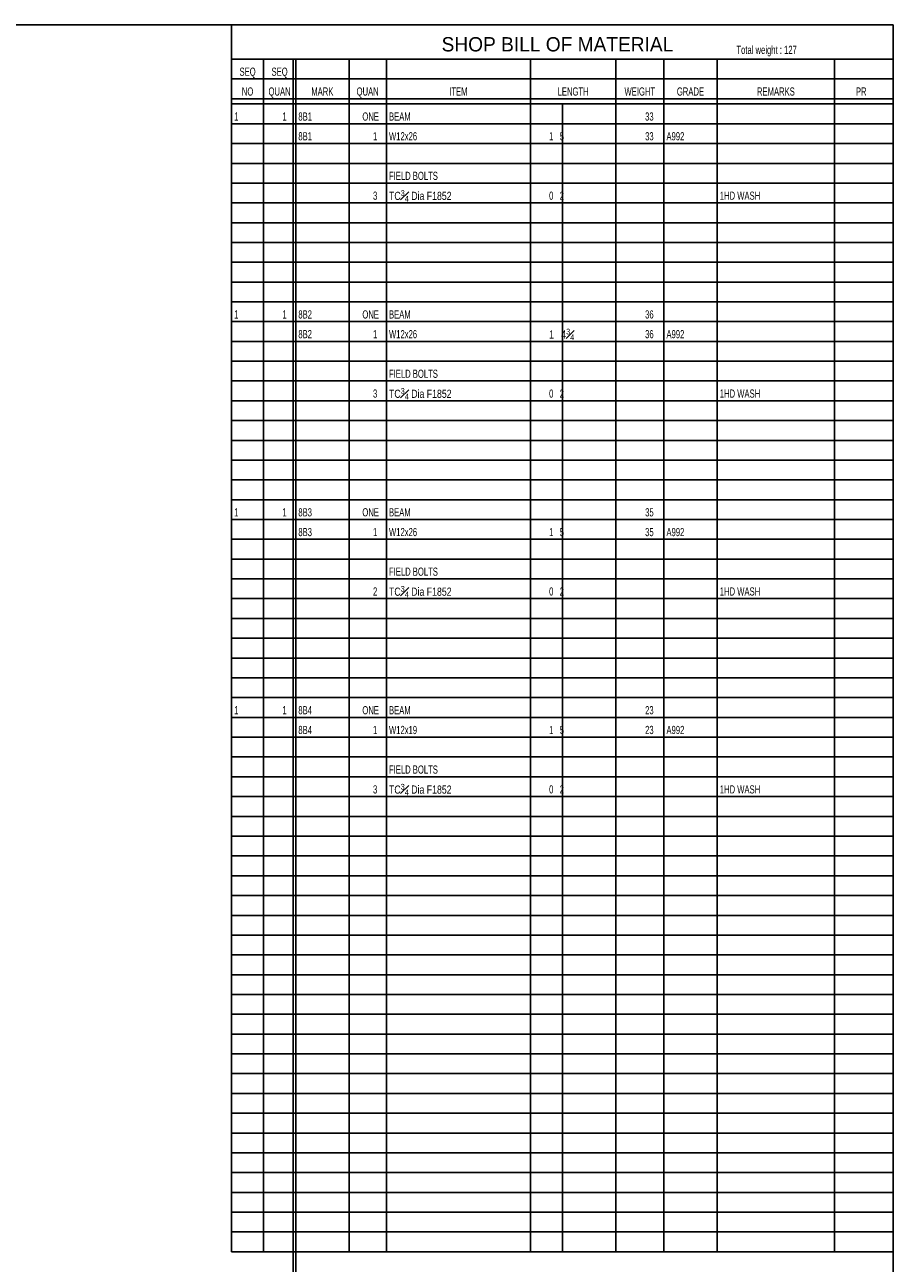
# Model space of a CAD drawing. Header units: inches. Extents: x -17.2 to 17.5, y -11.2 to 11.2.
# Tile 4 of 4: x 6.8 to 17.2, y -3.6 to 11.2. Entities that reach past the tile are written whole.
import ezdxf
from ezdxf.enums import TextEntityAlignment as Align

# ---------------------------------------------------------------- set-up
doc = ezdxf.new("R2010")
doc.units = ezdxf.units.IN
doc.header["$LTSCALE"] = 2.5
doc.header["$MEASUREMENT"] = 0
doc.layers.add('Layer_0', color=7, linetype='Continuous')
doc.styles.add('MTextWidth', font='txt', dxfattribs={"width": 0.8, "height": 0.2})

msp = doc.modelspace()

# ---------------------------------------------------------------- linework, layer by layer
at = {"layer": 'Layer_0', "color": 2, "linetype": 'Continuous'}
for p, q in [((-17.25, 11.25), (17.25, 11.25)), ((17.25, 11.25), (9.311, 11.25)), ((9.311, 11.25), (9.311, -3.475)), ((17.25, 11.25), (17.25, -11.25)), ((17.25, -3.475), (17.25, 11.25)), ((17.25, 10.837), (9.311, 10.837)), ((10.048, 10.837), (10.048, -9.5)), ((10.08, 10.837), (10.08, -9.5)), ((10.08, 10.837), (10.08, -3.475)), ((10.048, 10.6), (17.25, 10.6)), ((9.311, 10.363), (17.25, 10.363)), ((9.311, 10.3), (17.25, 10.3)), ((9.311, -3.475), (17.25, -3.475))]:
    msp.add_line(p, q, dxfattribs=at)
at = {"layer": 'Layer_0', "color": 1, "linetype": 'Continuous'}
for p, q in [((9.695, -3.475), (9.695, 10.837)), ((10.72, -3.475), (10.72, 10.837)), ((11.168, 10.837), (11.168, -3.475)), ((12.897, -3.475), (12.897, 10.837)), ((13.921, 10.837), (13.921, -3.475)), ((14.497, -3.475), (14.497, 10.837)), ((15.137, 10.837), (15.137, -3.475)), ((16.546, -3.475), (16.546, 10.837)), ((9.311, 10.6), (10.048, 10.6)), ((13.281, 10.3), (13.281, -3.475)), ((17.25, 10.062), (9.311, 10.062)), ((9.311, 9.825), (17.25, 9.825)), ((17.25, 9.587), (9.311, 9.587)), ((9.311, 9.35), (17.25, 9.35)), ((17.25, 9.113), (9.311, 9.113)), ((9.311, 8.875), (17.25, 8.875)), ((17.25, 8.637), (9.311, 8.637)), ((9.311, 8.4), (17.25, 8.4)), ((17.25, 8.163), (9.311, 8.163)), ((9.311, 7.925), (17.25, 7.925)), ((17.25, 7.688), (9.311, 7.688)), ((9.311, 7.45), (17.25, 7.45)), ((17.25, 7.213), (9.311, 7.213)), ((9.311, 6.975), (17.25, 6.975)), ((17.25, 6.738), (9.311, 6.738)), ((9.311, 6.5), (17.25, 6.5)), ((17.25, 6.262), (9.311, 6.262)), ((9.311, 6.025), (17.25, 6.025)), ((17.25, 5.787), (9.311, 5.787)), ((9.311, 5.55), (17.25, 5.55)), ((17.25, 5.312), (9.311, 5.312)), ((9.311, 5.075), (17.25, 5.075)), ((17.25, 4.838), (9.311, 4.838)), ((9.311, 4.6), (17.25, 4.6)), ((17.25, 4.363), (9.311, 4.363)), ((9.311, 4.125), (17.25, 4.125)), ((17.25, 3.888), (9.311, 3.888)), ((9.311, 3.65), (17.25, 3.65)), ((17.25, 3.412), (9.311, 3.412)), ((9.311, 3.175), (17.25, 3.175)), ((17.25, 2.938), (9.311, 2.938)), ((9.311, 2.7), (17.25, 2.7)), ((17.25, 2.463), (9.311, 2.463)), ((9.311, 2.225), (17.25, 2.225)), ((17.25, 1.987), (9.311, 1.987)), ((9.311, 1.75), (17.25, 1.75)), ((17.25, 1.513), (9.311, 1.513)), ((9.311, 1.275), (17.25, 1.275)), ((17.25, 1.038), (9.311, 1.038)), ((9.311, 0.8), (17.25, 0.8)), ((17.25, 0.562), (9.311, 0.562)), ((9.311, 0.325), (17.25, 0.325)), ((17.25, 0.087), (9.311, 0.087)), ((9.311, -0.15), (17.25, -0.15)), ((17.25, -0.387), (9.311, -0.387)), ((9.311, -0.625), (17.25, -0.625)), ((17.25, -0.863), (9.311, -0.863)), ((9.311, -1.1), (17.25, -1.1)), ((17.25, -1.337), (9.311, -1.337)), ((9.311, -1.575), (17.25, -1.575)), ((17.25, -1.812), (9.311, -1.812)), ((9.311, -2.05), (17.25, -2.05)), ((17.25, -2.287), (9.311, -2.287)), ((9.311, -2.525), (17.25, -2.525)), ((17.25, -2.763), (9.311, -2.763)), ((9.311, -3), (17.25, -3)), ((17.25, -3.237), (9.311, -3.237))]:
    msp.add_line(p, q, dxfattribs=at)

# ---------------------------------------------------------------- texts
at = {"color": 1, "linetype": 'Continuous', "width": 0.7}
for s, height, p in [('127', 0.0981, (15.94, 10.9)), ('1', 0.0981, (9.343, 10.1)), ('1', 0.0981, (9.92, 10.1)), ('8B1', 0.0981, (10.112, 10.1)), ('ONE', 0.0981, (10.88, 10.1)), ('BEAM', 0.0981, (11.2, 10.1)), ('33', 0.0981, (14.273, 10.1)), ('8B1', 0.0981, (10.112, 9.863)), ('1', 0.0981, (11.008, 9.863)), ('W12x26', 0.0981, (11.2, 9.863)), ('1   5      ', 0.09806, (13.121, 9.863)), ('33', 0.0981, (14.273, 9.863)), ('A992', 0.0981, (14.529, 9.863)), ('FIELD BOLTS', 0.09806, (11.2, 9.388)), ('3', 0.0981, (11.008, 9.15)), ('0   2      ', 0.09806, (13.121, 9.15)), ('1HD WASH', 0.0981, (15.169, 9.15)), ('1', 0.0981, (9.343, 7.725)), ('1', 0.0981, (9.92, 7.725)), ('8B2', 0.0981, (10.112, 7.725)), ('ONE', 0.0981, (10.88, 7.725)), ('BEAM', 0.0981, (11.2, 7.725)), ('36', 0.0981, (14.273, 7.725)), ('8B2', 0.0981, (10.112, 7.488)), ('1', 0.0981, (11.008, 7.488)), ('W12x26', 0.0981, (11.2, 7.488)), ('36', 0.0981, (14.273, 7.488)), ('A992', 0.0981, (14.529, 7.488)), ('FIELD BOLTS', 0.09806, (11.2, 7.013)), ('3', 0.0981, (11.008, 6.775)), ('0   2      ', 0.09806, (13.121, 6.775)), ('1HD WASH', 0.0981, (15.169, 6.775)), ('1', 0.0981, (9.343, 5.35)), ('1', 0.0981, (9.92, 5.35)), ('8B3', 0.0981, (10.112, 5.35)), ('ONE', 0.0981, (10.88, 5.35)), ('BEAM', 0.0981, (11.2, 5.35)), ('35', 0.0981, (14.273, 5.35)), ('8B3', 0.0981, (10.112, 5.113)), ('1', 0.0981, (11.008, 5.113)), ('W12x26', 0.0981, (11.2, 5.113)), ('1   5      ', 0.09806, (13.121, 5.113)), ('35', 0.0981, (14.273, 5.113)), ('A992', 0.0981, (14.529, 5.113)), ('FIELD BOLTS', 0.09806, (11.2, 4.638)), ('2', 0.0981, (11.008, 4.4)), ('0   2      ', 0.09806, (13.121, 4.4)), ('1HD WASH', 0.0981, (15.169, 4.4)), ('1', 0.0981, (9.343, 2.975)), ('1', 0.0981, (9.92, 2.975)), ('8B4', 0.0981, (10.112, 2.975)), ('ONE', 0.0981, (10.88, 2.975)), ('BEAM', 0.0981, (11.2, 2.975)), ('23', 0.0981, (14.273, 2.975)), ('8B4', 0.0981, (10.112, 2.738)), ('1', 0.0981, (11.008, 2.738)), ('W12x19', 0.0981, (11.2, 2.738)), ('1   5      ', 0.09806, (13.121, 2.738)), ('23', 0.0981, (14.273, 2.738)), ('A992', 0.0981, (14.529, 2.738)), ('FIELD BOLTS', 0.09806, (11.2, 2.263)), ('3', 0.0981, (11.008, 2.025)), ('0   2      ', 0.09806, (13.121, 2.025)), ('1HD WASH', 0.0981, (15.169, 2.025))]:
    msp.add_text(s, height=height, dxfattribs=at).set_placement(p)
at = {"color": 1, "linetype": 'Continuous', "char_height": 0.09806, "attachment_point": 7, "style": 'MTextWidth'}
for s, insert in [('\\A1;TC{\\H0.70x;\\S3#4;} Dia F1852', (11.2, 9.128)), ('\\A1;1   4{\\H0.70x;\\S3#4;}  ', (13.121, 7.465)), ('\\A1;TC{\\H0.70x;\\S3#4;} Dia F1852', (11.2, 6.753)), ('\\A1;TC{\\H0.70x;\\S3#4;} Dia F1852', (11.2, 4.378)), ('\\A1;TC{\\H0.70x;\\S3#4;} Dia F1852', (11.2, 2.003))]:
    msp.add_mtext(s, dxfattribs=dict(at, insert=insert))
at = {"layer": 'Layer_0', "color": 3, "linetype": 'Continuous'}
msp.add_text('SHOP BILL OF MATERIAL', height=0.1716, dxfattribs=at).set_placement((13.221, 10.93), align=Align.CENTER)
at = {"layer": 'Layer_0', "color": 1, "linetype": 'Continuous', "width": 0.7}
msp.add_text('Total weight : ', height=0.09806, dxfattribs=at).set_placement((15.94, 10.9), align=Align.RIGHT)
at = {"layer": 'Layer_0', "color": 2, "linetype": 'Continuous', "width": 0.7}
for s, p in [('SEQ', (9.503, 10.638)), ('SEQ', (9.887, 10.638)), ('NO', (9.503, 10.4)), ('QUAN', (9.887, 10.4)), ('MARK', (10.4, 10.4)), ('QUAN', (10.944, 10.4)), ('ITEM', (12.032, 10.4)), ('LENGTH', (13.409, 10.4)), ('WEIGHT', (14.209, 10.4)), ('GRADE', (14.817, 10.4)), ('REMARKS', (15.842, 10.4)), ('PR', (16.866, 10.4))]:
    msp.add_text(s, height=0.0981, dxfattribs=at).set_placement(p, align=Align.CENTER)

doc.saveas('drawing.dxf')
